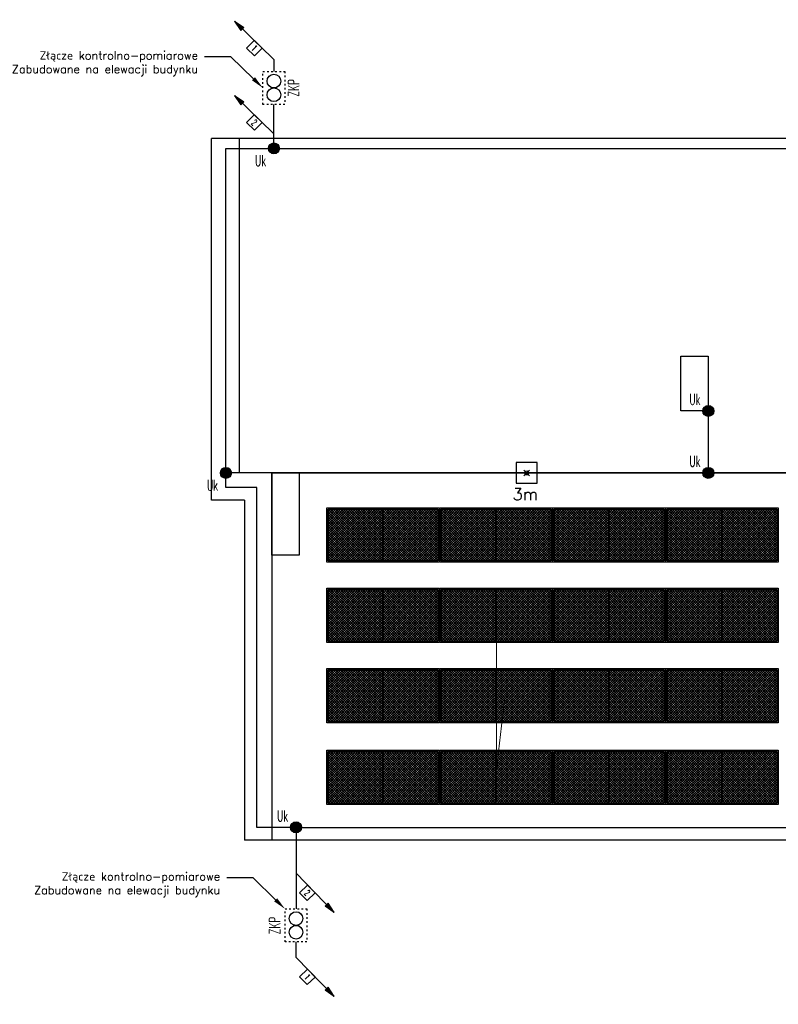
# Model space of a CAD drawing. Header units: millimetres. Extents: x 2260 to 32334, y -33324 to 11762.
# Tile 76 of 79: x 19145 to 20528, y 9522 to 11319. Entities that reach past the tile are written whole.
import ezdxf
from ezdxf import colors
from ezdxf.entities.mleader import LeaderData, LeaderLine
from ezdxf.enums import TextEntityAlignment as Align
from ezdxf.math import Vec2, Vec3

# ---------------------------------------------------------------- set-up
doc = ezdxf.new("R2010")
doc.units = ezdxf.units.MM
doc.linetypes.add('ACAD_ISO03W100', pattern=[30, 12, -18])
for name, color, linetype in [('_E_SCHEMAT-NR OBWODU', 240, 'Continuous'), ('_KO_ODGROM', 5, 'Continuous'), ('_KO_TEKST', 7, 'Continuous'), ('_KO_UZIOM', 4, 'Continuous')]:
    doc.layers.add(name, color=color, linetype=linetype)
doc.layers.add('cienka', color=252, linetype='Continuous', lineweight=15)
doc.layers.add('oddymianie', color=5, linetype='Continuous', lineweight=20, plot=False)
doc.styles.add('KO', font='simplex.shx')

# ---------------------------------------------------------------- blocks, each defined once
blk = doc.blocks.new('*U56')
at = {"linetype": 'ACAD_ISO03W100', "ltscale": 0.025}
blk.add_lwpolyline([(-2, 0), (2, 0), (2, -6), (-2, -6)], close=True, dxfattribs=at)
for centre in [(0, -1.75), (0, -4.25)]:
    blk.add_circle(centre, 1.25)
at = {"style": 'KO', "width": 0.6}
blk.add_attdef('NR_ZLACZA', text='', height=2, rotation=90, dxfattribs=at).set_placement((-3.5, -3), align=Align.MIDDLE)
blk = doc.blocks.new('*U58')
blk.add_hatch(color=256).paths.add_polyline_path([(-20, -1), (-20, 1), (-25, 0)])
for p, q in [((-25, 0), (-20, 1)), ((0, 0), (-25, 0)), ((-25, 0), (-20, -1)), ((-20, -1), (-20, 1))]:
    blk.add_line(p, q)
blk.add_lwpolyline([(-12.5, 0), (-12.5, 5), (-7.5, 5), (-7.5, 0)], close=True)
at = {"style": 'KO', "width": 0.5}
blk.add_attdef('OZNACZENIE_1', text='', height=3, rotation=359.9995, dxfattribs=at).set_placement((-10, 2.5), align=Align.MIDDLE)
blk = doc.blocks.new('*U60')
h = blk.add_hatch(color=256)
edge = h.paths.add_edge_path()
edge.add_ellipse((0, 0), major_axis=(1, 0), ratio=1, start_angle=0, end_angle=360)
blk.add_circle((0, 0), 1)
at = {"style": 'KO', "width": 0.6}
blk.add_attdef('OZNACZENIE_1', text='', height=2, dxfattribs=at).set_placement((1.5, 0.5), align=Align.BOTTOM_LEFT)
blk.add_attdef('OZNACZENIE_2', text='', height=2, dxfattribs=at).set_placement((1.5, -1), align=Align.TOP_LEFT)
blk = doc.blocks.new('*U61')
for p, q in [((-0.71, 0.71), (0.71, -0.71)), ((-0.71, -0.71), (0.71, 0.71))]:
    blk.add_line(p, q)
blk.add_lwpolyline([(-2.65, -2.65), (2.65, -2.65), (2.65, 2.65), (-2.65, 2.65)], close=True)
blk.add_circle((0, 0), 0.5)
at = {"style": 'KO', "width": 0.6}
for tag, p in [('OPIS_1', (0, -3.5)), ('OPIS_2', (0, -6)), ('OPIS_3', (0, -8.5))]:
    blk.add_attdef(tag, text='', height=2, dxfattribs=at).set_placement(p, align=Align.TOP_CENTER)

msp = doc.modelspace()

# ---------------------------------------------------------------- hatches: boundary and pattern name
at = {"layer": '_E_SCHEMAT-NR OBWODU', "ltscale": 50}
h = msp.add_hatch(dxfattribs=at)
h.set_pattern_fill('ANSI37', color=142, angle=90)
h.set_pattern_definition([(135, (-17854.602, -70785.662), (-2.24506403, -2.24506403), []), (225, (-17854.602, -70785.662), (2.24506403, -2.24506403), [])])
h.paths.add_polyline_path([(19707.862, 10425.47), (19707.862, 10331.288), (19807.114, 10331.288), (19807.114, 10425.47)])
h = msp.add_hatch(dxfattribs=at)
h.set_pattern_fill('ANSI37', color=142, angle=90)
h.set_pattern_definition([(135, (-17833.424, -70785.662), (-2.24506403, -2.24506403), []), (225, (-17833.424, -70785.662), (2.24506403, -2.24506403), [])])
h.paths.add_polyline_path([(19907.189, 10425.47), (19907.189, 10331.288), (19807.114, 10331.288), (19807.114, 10425.47)])
h = msp.add_hatch(dxfattribs=at)
h.set_pattern_fill('ANSI37', color=142, angle=90)
h.set_pattern_definition([(135, (-17648.538, -70785.662), (-2.24506403, -2.24506403), []), (225, (-17648.538, -70785.662), (2.24506403, -2.24506403), [])])
h.paths.add_polyline_path([(19913.926, 10425.47), (19913.926, 10331.288), (20013.179, 10331.288), (20013.179, 10425.47)])
h = msp.add_hatch(dxfattribs=at)
h.set_pattern_fill('ANSI37', color=142, angle=90)
h.set_pattern_definition([(135, (-17627.3597, -70785.662), (-2.24506403, -2.24506403), []), (225, (-17627.3597, -70785.662), (2.24506403, -2.24506403), [])])
h.paths.add_polyline_path([(20113.253, 10425.47), (20113.253, 10331.288), (20013.179, 10331.288), (20013.179, 10425.47)])
h = msp.add_hatch(dxfattribs=at)
h.set_pattern_fill('ANSI37', color=142, angle=90)
h.set_pattern_definition([(135, (-17442.4737, -70785.662), (-2.24506403, -2.24506403), []), (225, (-17442.4737, -70785.662), (2.24506403, -2.24506403), [])])
h.paths.add_polyline_path([(20119.99, 10425.47), (20119.99, 10331.288), (20219.243, 10331.288), (20219.243, 10425.47)])
h = msp.add_hatch(dxfattribs=at)
h.set_pattern_fill('ANSI37', color=142, angle=90)
h.set_pattern_definition([(135, (-17421.2954, -70785.662), (-2.24506403, -2.24506403), []), (225, (-17421.2954, -70785.662), (2.24506403, -2.24506403), [])])
h.paths.add_polyline_path([(20319.317, 10425.47), (20319.317, 10331.288), (20219.243, 10331.288), (20219.243, 10425.47)])
h = msp.add_hatch(dxfattribs=at)
h.set_pattern_fill('ANSI37', color=142, angle=90)
h.set_pattern_definition([(135, (-17236.4095, -70785.662), (-2.24506403, -2.24506403), []), (225, (-17236.4095, -70785.662), (2.24506403, -2.24506403), [])])
h.paths.add_polyline_path([(20326.054, 10425.47), (20326.054, 10331.288), (20425.307, 10331.288), (20425.307, 10425.47)])
h = msp.add_hatch(dxfattribs=at)
h.set_pattern_fill('ANSI37', color=142, angle=90)
h.set_pattern_definition([(135, (-17215.2312, -70785.662), (-2.24506403, -2.24506403), []), (225, (-17215.2312, -70785.662), (2.24506403, -2.24506403), [])])
h.paths.add_polyline_path([(20525.381, 10425.47), (20525.381, 10331.288), (20425.307, 10331.288), (20425.307, 10425.47)])
h = msp.add_hatch(dxfattribs=at)
h.set_pattern_fill('ANSI37', color=142, angle=90)
h.set_pattern_definition([(135, (-17854.602, -70932.1374), (-2.24506403, -2.24506403), []), (225, (-17854.602, -70932.1374), (2.24506403, -2.24506403), [])])
h.paths.add_polyline_path([(19707.862, 10278.994), (19707.862, 10184.812), (19807.114, 10184.812), (19807.114, 10278.994)])
h = msp.add_hatch(dxfattribs=at)
h.set_pattern_fill('ANSI37', color=142, angle=90)
h.set_pattern_definition([(135, (-17833.424, -70932.1374), (-2.24506403, -2.24506403), []), (225, (-17833.424, -70932.1374), (2.24506403, -2.24506403), [])])
h.paths.add_polyline_path([(19907.189, 10278.994), (19907.189, 10184.812), (19807.114, 10184.812), (19807.114, 10278.994)])
h = msp.add_hatch(dxfattribs=at)
h.set_pattern_fill('ANSI37', color=142, angle=90)
h.set_pattern_definition([(135, (-17648.538, -70932.1374), (-2.24506403, -2.24506403), []), (225, (-17648.538, -70932.1374), (2.24506403, -2.24506403), [])])
h.paths.add_polyline_path([(19913.926, 10278.994), (19913.926, 10184.812), (20013.179, 10184.812), (20013.179, 10278.994)])
h = msp.add_hatch(dxfattribs=at)
h.set_pattern_fill('ANSI37', color=142, angle=90)
h.set_pattern_definition([(135, (-17627.3597, -70932.1374), (-2.24506403, -2.24506403), []), (225, (-17627.3597, -70932.1374), (2.24506403, -2.24506403), [])])
h.paths.add_polyline_path([(20113.253, 10278.994), (20113.253, 10184.812), (20013.179, 10184.812), (20013.179, 10278.994)])
h = msp.add_hatch(dxfattribs=at)
h.set_pattern_fill('ANSI37', color=142, angle=90)
h.set_pattern_definition([(135, (-17442.4737, -70932.1374), (-2.24506403, -2.24506403), []), (225, (-17442.4737, -70932.1374), (2.24506403, -2.24506403), [])])
h.paths.add_polyline_path([(20119.99, 10278.994), (20119.99, 10184.812), (20219.243, 10184.812), (20219.243, 10278.994)])
h = msp.add_hatch(dxfattribs=at)
h.set_pattern_fill('ANSI37', color=142, angle=90)
h.set_pattern_definition([(135, (-17421.2954, -70932.1374), (-2.24506403, -2.24506403), []), (225, (-17421.2954, -70932.1374), (2.24506403, -2.24506403), [])])
h.paths.add_polyline_path([(20319.317, 10278.994), (20319.317, 10184.812), (20219.243, 10184.812), (20219.243, 10278.994)])
h = msp.add_hatch(dxfattribs=at)
h.set_pattern_fill('ANSI37', color=142, angle=90)
h.set_pattern_definition([(135, (-17236.4095, -70932.1374), (-2.24506403, -2.24506403), []), (225, (-17236.4095, -70932.1374), (2.24506403, -2.24506403), [])])
h.paths.add_polyline_path([(20326.054, 10278.994), (20326.054, 10184.812), (20425.307, 10184.812), (20425.307, 10278.994)])
h = msp.add_hatch(dxfattribs=at)
h.set_pattern_fill('ANSI37', color=142, angle=90)
h.set_pattern_definition([(135, (-17215.2312, -70932.1374), (-2.24506403, -2.24506403), []), (225, (-17215.2312, -70932.1374), (2.24506403, -2.24506403), [])])
h.paths.add_polyline_path([(20525.381, 10278.994), (20525.381, 10184.812), (20425.307, 10184.812), (20425.307, 10278.994)])
h = msp.add_hatch(dxfattribs=at)
h.set_pattern_fill('ANSI37', color=142, angle=90)
h.set_pattern_definition([(135, (-17854.602, -71078.6126), (-2.24506403, -2.24506403), []), (225, (-17854.602, -71078.6126), (2.24506403, -2.24506403), [])])
h.paths.add_polyline_path([(19707.862, 10132.519), (19707.862, 10038.337), (19807.114, 10038.337), (19807.114, 10132.519)])
h = msp.add_hatch(dxfattribs=at)
h.set_pattern_fill('ANSI37', color=142, angle=90)
h.set_pattern_definition([(135, (-17833.424, -71078.6126), (-2.24506403, -2.24506403), []), (225, (-17833.424, -71078.6126), (2.24506403, -2.24506403), [])])
h.paths.add_polyline_path([(19907.189, 10132.519), (19907.189, 10038.337), (19807.114, 10038.337), (19807.114, 10132.519)])
h = msp.add_hatch(dxfattribs=at)
h.set_pattern_fill('ANSI37', color=142, angle=90)
h.set_pattern_definition([(135, (-17648.538, -71078.6126), (-2.24506403, -2.24506403), []), (225, (-17648.538, -71078.6126), (2.24506403, -2.24506403), [])])
h.paths.add_polyline_path([(19913.926, 10132.519), (19913.926, 10038.337), (20013.179, 10038.337), (20013.179, 10132.519)])
h = msp.add_hatch(dxfattribs=at)
h.set_pattern_fill('ANSI37', color=142, angle=90)
h.set_pattern_definition([(135, (-17627.3597, -71078.6126), (-2.24506403, -2.24506403), []), (225, (-17627.3597, -71078.6126), (2.24506403, -2.24506403), [])])
h.paths.add_polyline_path([(20113.253, 10132.519), (20113.253, 10038.337), (20013.179, 10038.337), (20013.179, 10132.519)])
h = msp.add_hatch(dxfattribs=at)
h.set_pattern_fill('ANSI37', color=142, angle=90)
h.set_pattern_definition([(135, (-17442.4737, -71078.6126), (-2.24506403, -2.24506403), []), (225, (-17442.4737, -71078.6126), (2.24506403, -2.24506403), [])])
h.paths.add_polyline_path([(20119.99, 10132.519), (20119.99, 10038.337), (20219.243, 10038.337), (20219.243, 10132.519)])
h = msp.add_hatch(dxfattribs=at)
h.set_pattern_fill('ANSI37', color=142, angle=90)
h.set_pattern_definition([(135, (-17421.2954, -71078.6126), (-2.24506403, -2.24506403), []), (225, (-17421.2954, -71078.6126), (2.24506403, -2.24506403), [])])
h.paths.add_polyline_path([(20319.317, 10132.519), (20319.317, 10038.337), (20219.243, 10038.337), (20219.243, 10132.519)])
h = msp.add_hatch(dxfattribs=at)
h.set_pattern_fill('ANSI37', color=142, angle=90)
h.set_pattern_definition([(135, (-17236.4095, -71078.6126), (-2.24506403, -2.24506403), []), (225, (-17236.4095, -71078.6126), (2.24506403, -2.24506403), [])])
h.paths.add_polyline_path([(20326.054, 10132.519), (20326.054, 10038.337), (20425.307, 10038.337), (20425.307, 10132.519)])
h = msp.add_hatch(dxfattribs=at)
h.set_pattern_fill('ANSI37', color=142, angle=90)
h.set_pattern_definition([(135, (-17215.2312, -71078.6126), (-2.24506403, -2.24506403), []), (225, (-17215.2312, -71078.6126), (2.24506403, -2.24506403), [])])
h.paths.add_polyline_path([(20525.381, 10132.519), (20525.381, 10038.337), (20425.307, 10038.337), (20425.307, 10132.519)])
h = msp.add_hatch(dxfattribs=at)
h.set_pattern_fill('ANSI37', color=142, angle=90)
h.set_pattern_definition([(135, (-17854.602, -71227.6103), (-2.24506403, -2.24506403), []), (225, (-17854.602, -71227.6103), (2.24506403, -2.24506403), [])])
h.paths.add_polyline_path([(19707.862, 9983.521), (19707.862, 9889.339), (19807.114, 9889.339), (19807.114, 9983.521)])
h = msp.add_hatch(dxfattribs=at)
h.set_pattern_fill('ANSI37', color=142, angle=90)
h.set_pattern_definition([(135, (-17833.424, -71227.6103), (-2.24506403, -2.24506403), []), (225, (-17833.424, -71227.6103), (2.24506403, -2.24506403), [])])
h.paths.add_polyline_path([(19907.189, 9983.521), (19907.189, 9889.339), (19807.114, 9889.339), (19807.114, 9983.521)])
h = msp.add_hatch(dxfattribs=at)
h.set_pattern_fill('ANSI37', color=142, angle=90)
h.set_pattern_definition([(135, (-17648.538, -71227.6103), (-2.24506403, -2.24506403), []), (225, (-17648.538, -71227.6103), (2.24506403, -2.24506403), [])])
h.paths.add_polyline_path([(19913.926, 9983.521), (19913.926, 9889.339), (20013.179, 9889.339), (20013.179, 9983.521)])
h = msp.add_hatch(dxfattribs=at)
h.set_pattern_fill('ANSI37', color=142, angle=90)
h.set_pattern_definition([(135, (-17627.3597, -71227.6103), (-2.24506403, -2.24506403), []), (225, (-17627.3597, -71227.6103), (2.24506403, -2.24506403), [])])
h.paths.add_polyline_path([(20113.253, 9983.521), (20113.253, 9889.339), (20013.179, 9889.339), (20013.179, 9983.521)])
h = msp.add_hatch(dxfattribs=at)
h.set_pattern_fill('ANSI37', color=142, angle=90)
h.set_pattern_definition([(135, (-17442.4737, -71227.6103), (-2.24506403, -2.24506403), []), (225, (-17442.4737, -71227.6103), (2.24506403, -2.24506403), [])])
h.paths.add_polyline_path([(20119.99, 9983.521), (20119.99, 9889.339), (20219.243, 9889.339), (20219.243, 9983.521)])
h = msp.add_hatch(dxfattribs=at)
h.set_pattern_fill('ANSI37', color=142, angle=90)
h.set_pattern_definition([(135, (-17421.2954, -71227.6103), (-2.24506403, -2.24506403), []), (225, (-17421.2954, -71227.6103), (2.24506403, -2.24506403), [])])
h.paths.add_polyline_path([(20319.317, 9983.521), (20319.317, 9889.339), (20219.243, 9889.339), (20219.243, 9983.521)])
h = msp.add_hatch(dxfattribs=at)
h.set_pattern_fill('ANSI37', color=142, angle=90)
h.set_pattern_definition([(135, (-17236.4095, -71227.6103), (-2.24506403, -2.24506403), []), (225, (-17236.4095, -71227.6103), (2.24506403, -2.24506403), [])])
h.paths.add_polyline_path([(20326.054, 9983.521), (20326.054, 9889.339), (20425.307, 9889.339), (20425.307, 9983.521)])
h = msp.add_hatch(dxfattribs=at)
h.set_pattern_fill('ANSI37', color=142, angle=90)
h.set_pattern_definition([(135, (-17215.2312, -71227.6103), (-2.24506403, -2.24506403), []), (225, (-17215.2312, -71227.6103), (2.24506403, -2.24506403), [])])
h.paths.add_polyline_path([(20525.381, 9983.521), (20525.381, 9889.339), (20425.307, 9889.339), (20425.307, 9983.521)])

# ---------------------------------------------------------------- linework, layer by layer
at = {"color": 5}
msp.add_line((19608.213, 11245.942), (19608.212, 11224.01), dxfattribs=at)
for p, q in [((24189.628, 11101.808), (19494.628, 11101.808)), ((19494.628, 10441.808), (19494.628, 11101.808)), ((19544.628, 11101.808), (19544.628, 10491.808)), ((19604.628, 10491.808), (19544.628, 10491.808)), ((19604.628, 10491.808), (19604.628, 9821.808)), ((19554.628, 10441.808), (19494.628, 10441.808)), ((19554.628, 10441.808), (19554.628, 9821.808)), ((21424.628, 9821.808), (19554.628, 9821.808))]:
    msp.add_line(p, q)
msp.add_lwpolyline([(19604.628, 10491.808), (19654.628, 10491.808), (19654.628, 10341.808), (19604.628, 10341.808), (19604.628, 10491.808)])
at = {"layer": '_E_SCHEMAT-NR OBWODU', "color": 20, "ltscale": 50}
for points in [[(19909.628, 10427.763), (19909.628, 10328.765), (19704.628, 10328.765), (19704.628, 10427.763)], [(19706.969, 10425.47), (19706.969, 10331.288), (19807.114, 10331.288), (19807.114, 10425.47)], [(19907.26, 10425.47), (19907.26, 10331.288), (19807.114, 10331.288), (19807.114, 10425.47)], [(20115.692, 10427.763), (20115.692, 10328.765), (19910.692, 10328.765), (19910.692, 10427.763)], [(19913.033, 10425.47), (19913.033, 10331.288), (20013.179, 10331.288), (20013.179, 10425.47)], [(20113.324, 10425.47), (20113.324, 10331.288), (20013.179, 10331.288), (20013.179, 10425.47)], [(20321.756, 10427.763), (20321.756, 10328.765), (20116.756, 10328.765), (20116.756, 10427.763)], [(20119.097, 10425.47), (20119.097, 10331.288), (20219.243, 10331.288), (20219.243, 10425.47)], [(20319.389, 10425.47), (20319.389, 10331.288), (20219.243, 10331.288), (20219.243, 10425.47)], [(20527.82, 10427.763), (20527.82, 10328.765), (20322.82, 10328.765), (20322.82, 10427.763)], [(20325.161, 10425.47), (20325.161, 10331.288), (20425.307, 10331.288), (20425.307, 10425.47)], [(20525.453, 10425.47), (20525.453, 10331.288), (20425.307, 10331.288), (20425.307, 10425.47)], [(19909.628, 10281.288), (19909.628, 10182.29), (19704.628, 10182.29), (19704.628, 10281.288)], [(19706.969, 10278.994), (19706.969, 10184.812), (19807.114, 10184.812), (19807.114, 10278.994)], [(19907.26, 10278.994), (19907.26, 10184.812), (19807.114, 10184.812), (19807.114, 10278.994)], [(20115.692, 10281.288), (20115.692, 10182.29), (19910.692, 10182.29), (19910.692, 10281.288)], [(19913.033, 10278.994), (19913.033, 10184.812), (20013.179, 10184.812), (20013.179, 10278.994)], [(20113.324, 10278.994), (20113.324, 10184.812), (20013.179, 10184.812), (20013.179, 10278.994)], [(20321.756, 10281.288), (20321.756, 10182.29), (20116.756, 10182.29), (20116.756, 10281.288)], [(20119.097, 10278.994), (20119.097, 10184.812), (20219.243, 10184.812), (20219.243, 10278.994)], [(20319.389, 10278.994), (20319.389, 10184.812), (20219.243, 10184.812), (20219.243, 10278.994)], [(20527.82, 10281.288), (20527.82, 10182.29), (20322.82, 10182.29), (20322.82, 10281.288)], [(20325.161, 10278.994), (20325.161, 10184.812), (20425.307, 10184.812), (20425.307, 10278.994)], [(20525.453, 10278.994), (20525.453, 10184.812), (20425.307, 10184.812), (20425.307, 10278.994)], [(19909.628, 10134.812), (19909.628, 10035.815), (19704.628, 10035.815), (19704.628, 10134.812)], [(19706.969, 10132.519), (19706.969, 10038.337), (19807.114, 10038.337), (19807.114, 10132.519)], [(19907.26, 10132.519), (19907.26, 10038.337), (19807.114, 10038.337), (19807.114, 10132.519)], [(20115.692, 10134.812), (20115.692, 10035.815), (19910.692, 10035.815), (19910.692, 10134.812)], [(19913.033, 10132.519), (19913.033, 10038.337), (20013.179, 10038.337), (20013.179, 10132.519)], [(20113.324, 10132.519), (20113.324, 10038.337), (20013.179, 10038.337), (20013.179, 10132.519)], [(20321.756, 10134.812), (20321.756, 10035.815), (20116.756, 10035.815), (20116.756, 10134.812)], [(20119.097, 10132.519), (20119.097, 10038.337), (20219.243, 10038.337), (20219.243, 10132.519)], [(20319.389, 10132.519), (20319.389, 10038.337), (20219.243, 10038.337), (20219.243, 10132.519)], [(20527.82, 10134.812), (20527.82, 10035.815), (20322.82, 10035.815), (20322.82, 10134.812)], [(20325.161, 10132.519), (20325.161, 10038.337), (20425.307, 10038.337), (20425.307, 10132.519)], [(20525.453, 10132.519), (20525.453, 10038.337), (20425.307, 10038.337), (20425.307, 10132.519)], [(19909.628, 9985.815), (19909.628, 9886.817), (19704.628, 9886.817), (19704.628, 9985.815)], [(19706.969, 9983.521), (19706.969, 9889.339), (19807.114, 9889.339), (19807.114, 9983.521)], [(19907.26, 9983.521), (19907.26, 9889.339), (19807.114, 9889.339), (19807.114, 9983.521)], [(20115.692, 9985.815), (20115.692, 9886.817), (19910.692, 9886.817), (19910.692, 9985.815)], [(19913.033, 9983.521), (19913.033, 9889.339), (20013.179, 9889.339), (20013.179, 9983.521)], [(20113.324, 9983.521), (20113.324, 9889.339), (20013.179, 9889.339), (20013.179, 9983.521)], [(20321.756, 9985.815), (20321.756, 9886.817), (20116.756, 9886.817), (20116.756, 9985.815)], [(20119.097, 9983.521), (20119.097, 9889.339), (20219.243, 9889.339), (20219.243, 9983.521)], [(20319.389, 9983.521), (20319.389, 9889.339), (20219.243, 9889.339), (20219.243, 9983.521)], [(20527.82, 9985.815), (20527.82, 9886.817), (20322.82, 9886.817), (20322.82, 9985.815)], [(20325.161, 9983.521), (20325.161, 9889.339), (20425.307, 9889.339), (20425.307, 9983.521)], [(20525.453, 9983.521), (20525.453, 9889.339), (20425.307, 9889.339), (20425.307, 9983.521)]]:
    msp.add_lwpolyline(points, close=True, dxfattribs=at)
at = {"layer": '_E_SCHEMAT-NR OBWODU', "color": 142, "ltscale": 50}
for points in [[(19706.969, 10331.288), (19706.969, 10425.47), (19907.26, 10425.47), (19907.26, 10331.288)], [(19913.033, 10331.288), (19913.033, 10425.47), (20113.324, 10425.47), (20113.324, 10331.288)], [(20119.097, 10331.288), (20119.097, 10425.47), (20319.389, 10425.47), (20319.389, 10331.288)], [(20325.161, 10331.288), (20325.161, 10425.47), (20525.453, 10425.47), (20525.453, 10331.288)], [(19706.969, 10184.812), (19706.969, 10278.994), (19907.26, 10278.994), (19907.26, 10184.812)], [(19913.033, 10184.812), (19913.033, 10278.994), (20113.324, 10278.994), (20113.324, 10184.812)], [(20119.097, 10184.812), (20119.097, 10278.994), (20319.389, 10278.994), (20319.389, 10184.812)], [(20325.161, 10184.812), (20325.161, 10278.994), (20525.453, 10278.994), (20525.453, 10184.812)], [(19706.969, 10038.337), (19706.969, 10132.519), (19907.26, 10132.519), (19907.26, 10038.337)], [(19913.033, 10038.337), (19913.033, 10132.519), (20113.324, 10132.519), (20113.324, 10038.337)], [(20119.097, 10038.337), (20119.097, 10132.519), (20319.389, 10132.519), (20319.389, 10038.337)], [(20325.161, 10038.337), (20325.161, 10132.519), (20525.453, 10132.519), (20525.453, 10038.337)], [(19706.969, 9889.339), (19706.969, 9983.521), (19907.26, 9983.521), (19907.26, 9889.339)], [(19913.033, 9889.339), (19913.033, 9983.521), (20113.324, 9983.521), (20113.324, 9889.339)], [(20119.097, 9889.339), (20119.097, 9983.521), (20319.389, 9983.521), (20319.389, 9889.339)], [(20325.161, 9889.339), (20325.161, 9983.521), (20525.453, 9983.521), (20525.453, 9889.339)]]:
    msp.add_lwpolyline(points, close=True, dxfattribs=at)
at = {"layer": '_KO_ODGROM'}
for p, q in [((19608.29, 11083.737), (19608.292, 11164.01)), ((19520.624, 11083.737), (24164.533, 11083.737)), ((19520.624, 10465.309), (19520.624, 11083.737)), ((20400.628, 10604.849), (20400.628, 10491.808)), ((24164.533, 10491.808), (19520.624, 10491.808)), ((19604.628, 10491.808), (24139.628, 10491.808)), ((19577.185, 10465.309), (19520.624, 10465.309)), ((19577.185, 9845.114), (19577.185, 10465.309)), ((19648.611, 9845.114), (19577.185, 9845.114)), ((19648.611, 9844.759), (24164.533, 9844.759)), ((19648.608, 9607.975), (19648.598, 9636.267))]:
    msp.add_line(p, q, dxfattribs=at)
for points in [[(20350.628, 10704.849), (20400.628, 10704.849), (20400.628, 10604.849), (20350.628, 10604.849), (20350.628, 10704.849)], [(19648.611, 9844.759), (19648.611, 9696.267)]]:
    msp.add_lwpolyline(points, dxfattribs=at)
at = {"layer": 'cienka'}
for p, q in [((20014.101, 10230.688), (20014.101, 9951.148)), ((20014.101, 9951.148), (20028.726, 10078.063))]:
    msp.add_line(p, q, dxfattribs=at)
at = {"layer": 'oddymianie'}
msp.add_lwpolyline([(20350.628, 10704.849), (20400.628, 10704.849), (20400.628, 10604.849), (20350.628, 10604.849), (20350.628, 10704.849)], dxfattribs=at)

# ---------------------------------------------------------------- block references
at = {"layer": '_KO_ODGROM'}
ref = msp.add_blockref('*U58', (19608.213, 11245.942), dxfattribs=dict(at, xscale=-4, yscale=3.999999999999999, zscale=3.999999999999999, rotation=135.8113272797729))
ref.add_attrib('OZNACZENIE_1', '1', dxfattribs={"layer": '0', "color": 11, "height": 12, "rotation": 315.811327, "style": 'KO', "width": 0.5}).set_placement((19572.561, 11266.652), align=Align.MIDDLE)
ref = msp.add_blockref('*U58', (19608.213, 11110.292), dxfattribs=dict(at, xscale=-4, yscale=3.999999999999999, zscale=3.999999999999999, rotation=135.8113272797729))
ref.add_attrib('OZNACZENIE_1', '2', dxfattribs={"layer": '0', "color": 11, "height": 12, "rotation": 315.811327, "style": 'KO', "width": 0.5}).set_placement((19572.561, 11131.003), align=Align.MIDDLE)
ref = msp.add_blockref('*U60', (19608.29, 11083.737), dxfattribs=dict(at, xscale=10, yscale=10, zscale=10))
ref.add_attrib('OZNACZENIE_1', 'Uk', dxfattribs={"layer": '0', "color": 11, "height": 20, "style": 'KO', "width": 0.6}).set_placement((19573.854, 11045.302), align=Align.BOTTOM_LEFT)
ref = msp.add_blockref('*U60', (20400.628, 10604.849), dxfattribs=dict(at, xscale=10, yscale=10, zscale=10))
ref.add_attrib('OZNACZENIE_1', 'Uk', dxfattribs={"layer": '0', "color": 11, "height": 20, "style": 'KO', "width": 0.6}).set_placement((20366.192, 10609.849), align=Align.BOTTOM_LEFT)
at = {"layer": '_KO_ODGROM', "xscale": 7.2, "yscale": 7.2, "zscale": 7.2}
msp.add_blockref('*U61', (20069.351, 10491.808), dxfattribs=at)
at = {"layer": '_KO_ODGROM'}
ref = msp.add_blockref('*U60', (20400.628, 10491.808), dxfattribs=dict(at, xscale=10, yscale=10, zscale=10))
ref.add_attrib('OZNACZENIE_1', 'Uk', dxfattribs={"layer": '0', "color": 11, "height": 20, "style": 'KO', "width": 0.6}).set_placement((20366.192, 10496.808), align=Align.BOTTOM_LEFT)
ref = msp.add_blockref('*U60', (19520.675, 10491.808), dxfattribs=dict(at, xscale=10, yscale=10, zscale=10))
ref.add_attrib('OZNACZENIE_1', 'Uk', dxfattribs={"layer": '0', "color": 11, "height": 20, "style": 'KO', "width": 0.6}).set_placement((19486.239, 10453.373), align=Align.BOTTOM_LEFT)
ref = msp.add_blockref('*U60', (19648.611, 9845.114), dxfattribs=dict(at, xscale=10, yscale=10, zscale=10))
ref.add_attrib('OZNACZENIE_1', 'Uk', dxfattribs={"layer": '0', "color": 11, "height": 20, "style": 'KO', "width": 0.6}).set_placement((19614.175, 9850.114), align=Align.BOTTOM_LEFT)
ref = msp.add_blockref('*U58', (19648.608, 9761.351), dxfattribs=dict(at, xscale=4, yscale=4, zscale=4, rotation=134.1886727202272))
ref.add_attrib('OZNACZENIE_1', '2', dxfattribs={"layer": '0', "color": 11, "height": 12, "rotation": 314.188673, "style": 'KO', "width": 0.5}).set_placement((19669.318, 9725.699), align=Align.MIDDLE)
ref = msp.add_blockref('*U58', (19648.608, 9607.975), dxfattribs=dict(at, xscale=4, yscale=4, zscale=4, rotation=134.1886727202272))
ref.add_attrib('OZNACZENIE_1', '1', dxfattribs={"layer": '0', "color": 11, "height": 12, "rotation": 314.188673, "style": 'KO', "width": 0.5}).set_placement((19669.319, 9572.323), align=Align.MIDDLE)
at = {"layer": '_KO_UZIOM'}
ref = msp.add_blockref('*U56', (19608.24, 11224.01), dxfattribs=dict(at, xscale=10, yscale=10, zscale=10, rotation=359.9982001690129))
ref.add_attrib('NR_ZLACZA', 'ZKP', dxfattribs={"layer": '0', "color": 11, "height": 20, "rotation": 89.9982, "style": 'KO', "width": 0.6}).set_placement((19644.066, 11194.011), align=Align.MIDDLE)
ref = msp.add_blockref('*U56', (19648.6, 9696.267), dxfattribs=dict(at, xscale=10, yscale=10, zscale=10, rotation=359.9982001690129))
ref.add_attrib('NR_ZLACZA', 'ZKP', dxfattribs={"layer": '0', "color": 11, "height": 20, "rotation": 89.9982, "style": 'KO', "width": 0.6}).set_placement((19609.603, 9665.893), align=Align.MIDDLE)

# ---------------------------------------------------------------- texts
at = {"layer": '_KO_TEKST', "style": 'KO'}
msp.add_text('3m', height=21.6, dxfattribs=at).set_placement((20043.639, 10442.263))

# ---------------------------------------------------------------- next in the draw order: leaders
at = {"layer": '_KO_TEKST', "color": 0}
ml = msp.add_multileader_mtext('Standard', dxfattribs=at)
ml.set_content('Złącze kontrolno-pomiarowe\\PZabudowane na elewacji budynku', style='KO')
ml.set_leader_properties()
ml.build(insert=Vec2(0, 0))
ml.multileader.update_dxf_attribs({"has_text_frame": 1, "dogleg_length": 80, "arrow_head_size": 24})
ctx = ml.context
ctx.base_point, ctx.char_height, ctx.arrow_head_size, ctx.landing_gap_size, ctx.plane_origin = Vec3(19079.968, 11250.794), 15, 24, 12, Vec3(19340.198, 11219.535)
ctx.text_align_type = 2
notes = []
notes.append((ctx, [(0, (1, 1, 0), (19529.825, 11250.794), (-1, 0), 48, [(0, [(19588.239, 11194.01)], 0, [])])]))
ctx.mtext.insert, ctx.mtext.rotation, ctx.mtext.alignment, ctx.mtext.flow_direction = Vec3(19469.825, 11260.794), 6.28318531, 3, 5
ctx.mtext.has_bg_fill, ctx.mtext.bg_color, ctx.mtext.bg_scale_factor, ctx.mtext.bg_transparency, ctx.mtext.use_window_bg_color = 1, -1023410167, 1.5, 0, 1
ml = msp.add_multileader_mtext('Standard', dxfattribs=at)
ml.set_content('Złącze kontrolno-pomiarowe\\PZabudowane na elewacji budynku', style='KO')
ml.set_leader_properties()
ml.build(insert=Vec2(0, 0))
ml.multileader.update_dxf_attribs({"has_text_frame": 1, "dogleg_length": 80, "arrow_head_size": 24})
ctx = ml.context
ctx.base_point, ctx.char_height, ctx.arrow_head_size, ctx.landing_gap_size, ctx.plane_origin = Vec3(19120.329, 9753.051), 15, 24, 12, Vec3(19380.559, 9721.792)
ctx.text_align_type = 2
notes.append((ctx, [(0, (1, 1, 0), (19570.186, 9753.051), (-1, 0), 48, [(0, [(19628.6, 9696.267)], 0, [])])]))
ctx.mtext.insert, ctx.mtext.rotation, ctx.mtext.alignment, ctx.mtext.flow_direction = Vec3(19510.186, 9763.051), 6.28318531, 3, 5
ctx.mtext.has_bg_fill, ctx.mtext.bg_color, ctx.mtext.bg_scale_factor, ctx.mtext.bg_transparency, ctx.mtext.use_window_bg_color = 1, -1023410167, 1.5, 0, 1
for ctx, leaders in notes:
    for number, flags, end, landing, length, lines in leaders:
        leader = LeaderData()
        leader.index, (leader.has_last_leader_line, leader.has_dogleg_vector, leader.attachment_direction) = number, flags
        leader.last_leader_point, leader.dogleg_vector, leader.dogleg_length = Vec3(end), Vec3(landing), length
        for number, points, colour, breaks in lines:
            line = LeaderLine()
            line.index, line.vertices, line.color, line.breaks = number, Vec3.list(points), colors.encode_raw_color(colour), breaks
            leader.lines.append(line)
        ctx.leaders.append(leader)

doc.saveas('drawing.dxf')
